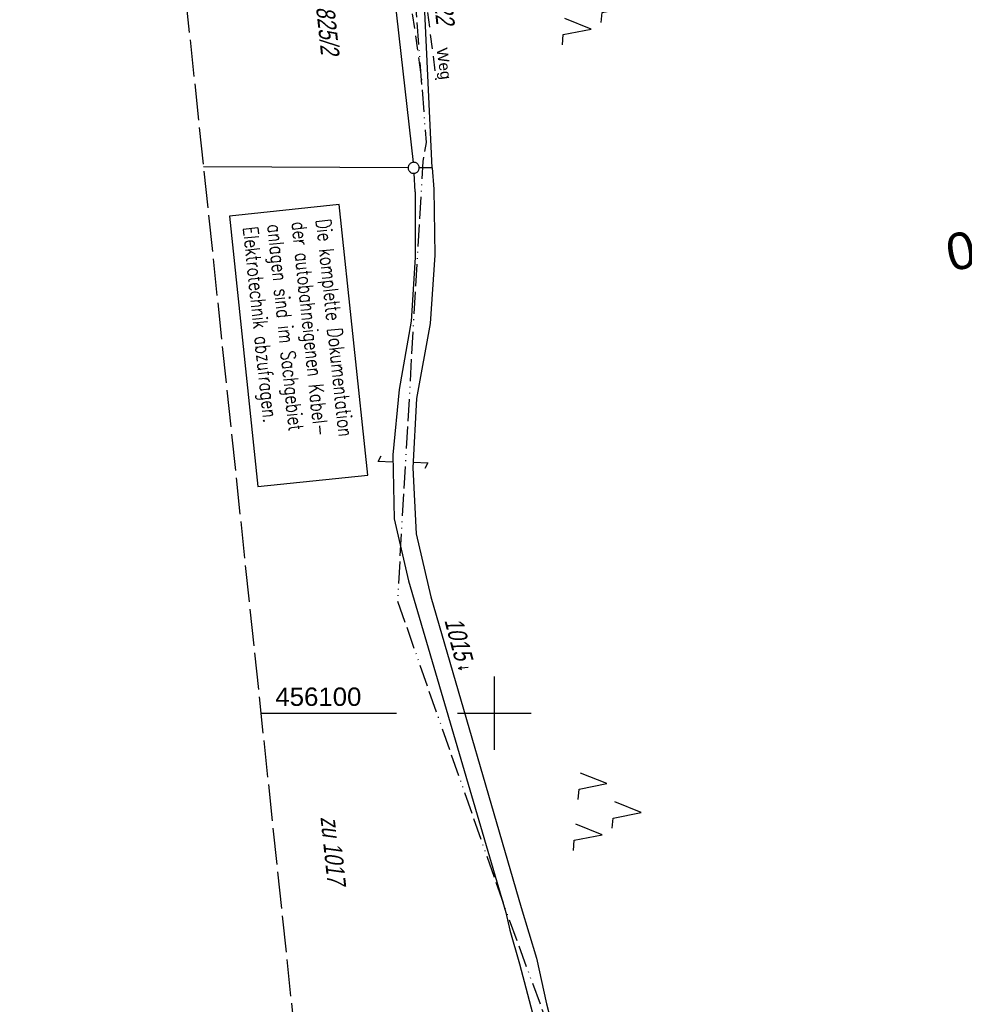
# Model space of a CAD drawing. Extents: x 509535 to 509917, y 455493 to 456443.
# Tile 15 of 34: x 509535 to 509664, y 456060 to 456195. Entities that reach past the tile are written whole.
import ezdxf
from ezdxf.enums import TextEntityAlignment as Align

# ---------------------------------------------------------------- set-up
doc = ezdxf.new("R2010")
doc.units = 0
doc.header["$LTSCALE"] = 10
doc.header["$MEASUREMENT"] = 0
for name, pattern in [('ACAD_ISO13W100', [36, 12, -3, 12, -3, 0, -3, 0, -3]), ('AUSGEZOGEN', [0]), ('LT00', [0]), ('LT11', [0.3, 0.2, -0.1]), ('LT14', [0.6, 0.5, -0.1]), ('LT17', [0.15, 0.1, -0.05])]:
    doc.linetypes.add(name, pattern=pattern)
doc.layers.get('0').update_dxf_attribs({"linetype": 'LT00'})
for name, color, linetype in [('--EK_ST-93-1', 30, 'LT17'), ('BAB-KABEL_TEXT_KASTEN', 224, 'Continuous'), ('DFK_FLUR_NR', 250, 'LT00'), ('DFK_FLURNR_PFEIL', 250, 'LT00'), ('DFK_GZPKT', 250, 'LT00'), ('DFK_KATASTER', 250, 'LT00'), ('DFK_NUTZUNG', 250, 'LT00'), ('FELDWEG_TEXT', 250, 'Continuous'), ('GASLTG', 250, 'ACAD_ISO13W100'), ('V115_FELDWEG', 250, 'LT11'), ('V115_RASTER', 250, 'LT00')]:
    doc.layers.add(name, color=color, linetype=linetype)
doc.layers.add('-BLATT_115-RAND', color=7, linetype='LT14', plot=False)
doc.styles.add('Beschrift', font='ARIAL.TTF')
doc.styles.add('ROMANS', font='romans.shx', dxfattribs={"width": 0.8})
doc.styles.get("Standard").update_dxf_attribs({"font": 'ARIAL.TTF'})

# ---------------------------------------------------------------- blocks, each defined once
blk = doc.blocks.new('SYMB7060')
at = {"color": 0, "linetype": 'ByBlock'}
for p, q in [((-0.26, 0), (0, 0)), ((-0.08, 0.045), (0, 0)), ((0, 0), (-0.08, -0.045))]:
    blk.add_line(p, q, dxfattribs=at)
blk = doc.blocks.new('SYMB7052')
at = {"color": 0, "linetype": 'ByBlock'}
blk.add_lwpolyline([(0, 0), (0, 0.196), (0.076, 0.156)], dxfattribs=at)
blk = doc.blocks.new('SYMB7010')
at = {"color": 0, "linetype": 'ByBlock'}
for points in [[(-0.031408, 0.499213), (-0.093728, 0.49134), (-0.15457, 0.475719), (-0.212975, 0.452595), (-0.268021, 0.422333), (-0.31884, 0.385411), (-0.36463, 0.342411), (-0.40467, 0.29401), (-0.438329, 0.240973), (-0.465074, 0.184136), (-0.484486, 0.124395), (-0.496256, 0.062692), (-0.5002, 0)], [(-0.5002, 0), (-0.496256, -0.062692), (-0.484486, -0.124395), (-0.465075, -0.184136), (-0.438329, -0.240973), (-0.404671, -0.29401), (-0.36463, -0.342411), (-0.31884, -0.385411), (-0.268021, -0.422333), (-0.212975, -0.452595), (-0.154571, -0.475719), (-0.093728, -0.49134), (-0.031408, -0.499213), (0.031408, -0.499213)], [(0.5002, 0), (0.496256, 0.062692), (0.484485, 0.124395), (0.465074, 0.184136), (0.438329, 0.240973), (0.40467, 0.29401), (0.36463, 0.342411), (0.31884, 0.385411), (0.268021, 0.422333), (0.212975, 0.452595), (0.15457, 0.475719), (0.093728, 0.49134), (0.031408, 0.499213), (-0.031408, 0.499213)], [(0.031408, -0.499213), (0.093728, -0.491341), (0.15457, -0.475719), (0.212975, -0.452595), (0.268021, -0.422333), (0.31884, -0.385411), (0.36463, -0.342411), (0.404671, -0.294011), (0.438329, -0.240974), (0.465075, -0.184136), (0.484486, -0.124395), (0.496256, -0.062692), (0.500201, 0)]]:
    blk.add_lwpolyline(points, dxfattribs=at)
blk = doc.blocks.new('SYMB7221')
at = {"color": 0, "linetype": 'ByBlock'}
for p, q in [((0, 0.435), (-0.11, 0.065)), ((0.11, 0.065), (0, 0.435)), ((0.25, 0.065), (0.11, 0.065)), ((-0.35, -0.065), (-0.46, -0.435)), ((0.35, -0.065), (0.24, -0.435))]:
    blk.add_line(p, q, dxfattribs=at)
for points in [[(-0.1, -0.435), (-0.24, -0.435), (-0.35, -0.065)], [(0.6, -0.435), (0.46, -0.435), (0.35, -0.065)]]:
    blk.add_lwpolyline(points, dxfattribs=at)
blk = doc.blocks.new('SYMB0011')
at = {"color": 0, "linetype": 'ByBlock'}
for p, q in [((0.5, 0), (-0.5, 0)), ((0, 0.5), (0, -0.5))]:
    blk.add_line(p, q, dxfattribs=at)

msp = doc.modelspace()

# ---------------------------------------------------------------- linework, layer by layer
at = {"layer": '-BLATT_115-RAND'}
msp.add_lwpolyline([(509535.36, 456412.53), (509632.04, 455492.59), (509917.47, 455522.59), (509820.79, 456442.52), (509535.36, 456412.53)], dxfattribs=at)
at = {"layer": 'BAB-KABEL_TEXT_KASTEN', "linetype": 'AUSGEZOGEN'}
msp.add_lwpolyline([(509563.91, 456167.74), (509567.79, 456130.88), (509582.76, 456132.45), (509578.89, 456169.31)], close=True, dxfattribs=at)
at = {"layer": 'DFK_KATASTER'}
for p, q in [((509584.84, 456211.62), (509588.94, 456175.06)), ((509591.52, 456174.31), (509589.91, 456208.62)), ((509588.27, 456174.32), (509560.38, 456174.47)), ((509589.24, 456171.03), (509589.07, 456173.57)), ((509591.52, 456174.31), (509589.77, 456174.32)), ((509591.52, 456174.31), (509591.74, 456171.43)), ((509589.24, 456171.03), (509589.2, 456162.09)), ((509591.74, 456171.43), (509591.91, 456162.42)), ((509591.91, 456162.42), (509591.24, 456153.09)), ((509589.2, 456162.09), (509588.67, 456153.42)), ((509588.67, 456153.42), (509587.03, 456144.12)), ((509591.24, 456153.09), (509589.42, 456142.9)), ((509587.03, 456144.12), (509586.17, 456135.22)), ((509589.42, 456142.9), (509588.88, 456133.42)), ((509586.17, 456135.22), (509586.36, 456126.48)), ((509588.88, 456133.42), (509589.37, 456124.45)), ((509586.36, 456126.48), (509588.33, 456118.03)), ((509589.37, 456124.45), (509591.34, 456115.85)), ((509588.33, 456118.03), (509601.56, 456072.83)), ((509591.34, 456115.85), (509603.64, 456073.51)), ((509601.56, 456072.83), (509602.13, 456070.42)), ((509603.64, 456073.51), (509605.75, 456066.63)), ((509602.13, 456070.42), (509603.45, 456065.83)), ((509603.45, 456065.83), (509605.62, 456057.56)), ((509605.75, 456066.63), (509607.09, 456060.38)), ((509607.09, 456060.38), (509608.2, 456056.33))]:
    msp.add_line(p, q, dxfattribs=at)
at = {"layer": 'GASLTG', "ltscale": 0.025, "flags": 128}
msp.add_lwpolyline([(509576.64, 456416.86), (509580.42, 456407.74), (509587.24, 456392.18), (509591.42, 456382.27), (509597.66, 456365.03), (509604.75, 456344.5), (509608.5, 456332.06), (509616.69, 456303.9), (509621.74, 456286.7), (509623.05, 456279.51), (509625.2, 456264.88), (509628.28, 456228.9), (509627.76, 456227.65), (509626.73, 456226.11), (509624.81, 456225), (509619.29, 456223.6), (509599.24, 456219.11), (509590.54, 456217.56), (509588.78, 456216.68), (509588.11, 456214.99), (509588, 456213.31), (509590.7, 456177.75), (509590.25, 456175.17), (509586.8, 456115.33), (509601.51, 456073.24), (509608.12, 456055.24), (509610.22, 456049.99), (509615.8, 456040.04), (509651.21, 455979.5), (509663.5, 455954.04), (509676.39, 455920.74), (509705.32, 455849.52), (509725.25, 455800.42), (509734.94, 455779.14), (509734.41, 455718.88), (509734.2, 455703.01), (509733.7, 455653.34), (509733.32, 455613.95), (509732.96, 455610.18), (509732.76, 455606.91), (509732.7, 455601.24), (509731.56, 455550.22), (509730.86, 455531.77), (509730.15, 455502.9)], dxfattribs=at)
at = {"layer": 'V115_FELDWEG'}
for points in [[(509587.81, 456208.32), (509587.63, 456207.51), (509587.52, 456206.69), (509587.47, 456205.86), (509587.49, 456205.03), (509587.58, 456204.21), (509590.1, 456186.29)], [(509589.64, 456208.46), (509589.8, 456204.41), (509592.05, 456186.35)]]:
    msp.add_lwpolyline(points, dxfattribs=at)
at = {"layer": 'V115_RASTER'}
for p, q in [((509600, 456105), (509600, 456095)), ((509568.2, 456100), (509586.7, 456100)), ((509595, 456100), (509605, 456100))]:
    msp.add_line(p, q, dxfattribs=at)

# ---------------------------------------------------------------- block references
at = {"layer": 'DFK_FLURNR_PFEIL', "xscale": 5, "yscale": 5, "zscale": 5, "rotation": 184.7622999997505}
msp.add_blockref('SYMB7060', (509595.14, 456106.11), dxfattribs=at)
at = {"layer": 'DFK_GZPKT', "xscale": 1.500000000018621, "yscale": 1.5, "zscale": 1.5, "rotation": 264.7377099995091}
msp.add_blockref('SYMB7010', (509589.02, 456174.32), dxfattribs=at)
at = {"layer": 'DFK_KATASTER', "xscale": 10, "yscale": 10, "zscale": 10}
for p, rotation in [((509586.12, 456134.21), 86.98694000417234), ((509589.01, 456134.21), 266.7419300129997)]:
    msp.add_blockref('SYMB7052', p, dxfattribs=dict(at, rotation=rotation))
at = {"layer": 'DFK_NUTZUNG', "xscale": 10.00000000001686, "yscale": 10, "zscale": 10, "rotation": 264.7377100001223}
for p in [(509614.15, 456196.66), (509615.65, 456086.87)]:
    msp.add_blockref('SYMB7221', p, dxfattribs=at)
at = {"layer": 'V115_FELDWEG', "xscale": 0.1000000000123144, "yscale": 0.09999999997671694, "zscale": 0.1, "rotation": 275.9993999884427}
for p in [(509590.1, 456186.29), (509592.05, 456186.35)]:
    msp.add_blockref('SYMB0011', p, dxfattribs=at)

# ---------------------------------------------------------------- texts
at = {"layer": '--EK_ST-93-1', "style": 'Beschrift'}
msp.add_text('170,000', height=5, rotation=-169.3352, dxfattribs=at).set_placement((509686.43, 456167.33), align=Align.MIDDLE_LEFT)
at = {"layer": 'BAB-KABEL_TEXT_KASTEN', "insert": (509577.7, 456167.44), "char_height": 2, "width": 33.7438, "attachment_point": 1, "rotation": 275.9994, "style": 'ROMANS'}
msp.add_mtext('{\\W0.75;Die komplette Dokumentation der autobahneigenen Kabel-\\Panlagen sind im Sachgebiet Elektrotechnik abzufragen.}', dxfattribs=at)
at = {"layer": 'DFK_FLUR_NR', "oblique": 13.754, "width": 0.75}
for s, rotation, p in [('813/22', 275.9994, (509591.28, 456201.77)), ('825/2', 275.9994, (509575.72, 456196.19)), ('1015', -75.31, (509593.18, 456112.67)), ('zu 1017', 275.9994, (509576.32, 456085.83))]:
    msp.add_text(s, height=2.5, rotation=rotation, dxfattribs=at).set_placement(p)
at = {"layer": 'FELDWEG_TEXT', "insert": (509591.66, 456190.47), "char_height": 1.5, "attachment_point": 7, "rotation": 278.3933, "style": 'Beschrift'}
msp.add_mtext('Weg', dxfattribs=at)
at = {"layer": 'V115_RASTER', "width": 1.006}
msp.add_text(' 456100', height=2.5, rotation=0.0014, dxfattribs=at).set_placement((509569.2, 456101))

doc.saveas('drawing.dxf')
